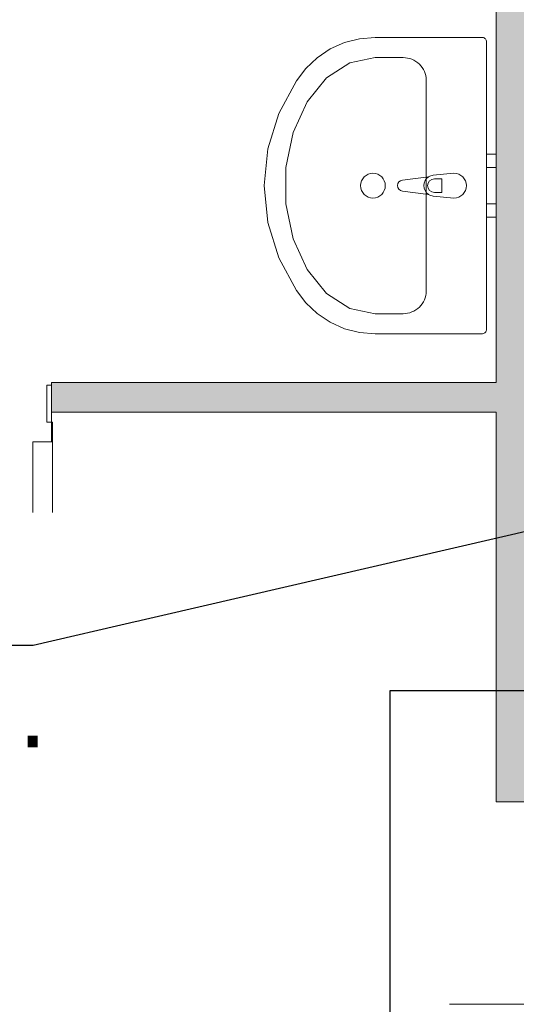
# Model space of a CAD drawing. Header units: millimetres. Extents: x 922208 to 1069538, y -182208 to -99877.
# Tile 33 of 256: x 969902 to 970907, y -171863 to -169871. Entities that reach past the tile are written whole.
import ezdxf
from ezdxf import colors
from ezdxf.entities.mleader import LeaderData, LeaderLine
from ezdxf.math import Vec2, Vec3

# ---------------------------------------------------------------- set-up
doc = ezdxf.new("R2010")
doc.units = ezdxf.units.MM
doc.header["$MEASUREMENT"] = 0
doc.linetypes.add('HIDDEN', pattern=[20, 10, -10])
for name, color, linetype, lineweight in [('IS_KLIM Opis_Średnice', 7, 'Continuous', 9), ('IS_KLIM_FREON', 6, 'GAS_LINE', 35), ('IS_POWRÓT', 5, 'HIDDEN', 30), ('Nowe_0_Nr_pióra__75', 6, 'Continuous', 15), ('Nowe_220-A Ściany_Nr_pióra__19', 255, 'Continuous', 0), ('Nowe_220-A Ściany_Nr_pióra__23', 7, 'Continuous', 15), ('Nowe_220-A Ściany_Nr_pióra__27', 7, 'Continuous', 25), ('Nowe_220-A Ściany_Nr_pióra__3', 7, 'Continuous', 13)]:
    doc.layers.add(name, color=color, linetype=linetype, lineweight=lineweight)
doc.layers.add('Nowe_220-A Ściany_Nr_pióra__45', color=7, linetype='Continuous', lineweight=15, true_color=0x40a5ff)
doc.linetypes.add('GAS_LINE', pattern='A,12.7,-5.08,["GAS",Standard,S=2.54,R=0,X=-2.54,Y=-1.27],-6.35', length=24.13)

# ---------------------------------------------------------------- blocks, each defined once
blk = doc.blocks.new('parter01')
at = {"layer": 'Nowe_220-A Ściany_Nr_pióra__19', "linetype": 'Continuous', "lineweight": 0}
for points in [[(971106.55074, -110150.02068), (970866.55073, -110150.02068), (970866.55073, -111767.85763), (971106.55074, -111767.85763)], [(969966.55072, -110920.02067), (969966.55072, -110980.02068), (970866.55073, -110980.02068), (970866.55073, -110920.02067)]]:
    blk.add_hatch(color=255, dxfattribs=at).paths.add_polyline_path(points)
at = {"layer": 'Nowe_0_Nr_pióra__75', "color": 6, "linetype": 'Continuous', "lineweight": 0}
for p, q in [((970621.55073, -110262.39944), (970570.0465, -110272.89444)), ((970677.80073, -110262.39944), (970621.55073, -110262.39944)), ((970570.0465, -110272.89444), (970522.71483, -110303.52921)), ((970522.71483, -110303.52921), (970483.39026, -110351.82189)), ((970724.67573, -110307.85399), (970724.67573, -110735.12671)), ((970483.39026, -110351.82189), (970455.25863, -110413.8601)), ((970455.25863, -110413.8601), (970440.599, -110484.61787)), ((970440.599, -110484.61787), (970440.599, -110558.36283)), ((970741.14472, -110507.89035), (970756.01532, -110507.89035)), ((970756.01532, -110507.89035), (970756.01532, -110535.09035)), ((970756.01532, -110535.09035), (970741.14472, -110535.09035)), ((970440.599, -110558.36283), (970455.25863, -110629.1206)), ((970455.25863, -110629.1206), (970483.39026, -110691.15881)), ((970483.39026, -110691.15881), (970522.71483, -110739.45149)), ((970522.71483, -110739.45149), (970570.0465, -110770.08626)), ((970570.0465, -110770.08626), (970621.55073, -110780.58126)), ((970621.55073, -110780.58126), (970677.80073, -110780.58126))]:
    blk.add_line(p, q, dxfattribs=at)
for points in [[(970621.55073, -110821.49035), (970837.17573, -110821.49035), (970838.80368, -110821.35224), (970840.38217, -110820.9421), (970841.86323, -110820.2724), (970843.20186, -110819.36348), (970844.3574, -110818.24297), (970845.29472, -110816.9449), (970845.98535, -110815.50872), (970846.4083, -110813.97806), (970846.55073, -110812.39944), (970846.55073, -110521.49035), (970846.55073, -110230.58126), (970846.4083, -110229.00264), (970845.98535, -110227.47199), (970845.29472, -110226.0358), (970844.3574, -110224.73774), (970843.20186, -110223.61722), (970841.86323, -110222.7083), (970840.38217, -110222.0386), (970838.80368, -110221.62846), (970837.17573, -110221.49035), (970621.55073, -110221.49035), (970589.78621, -110224.15479), (970558.96535, -110232.06894), (970530.00379, -110244.99769), (970503.76193, -110262.55695), (970481.01935, -110284.22506), (970462.4517, -110309.35832), (970426.31008, -110375.43451), (970404.06179, -110447.05067), (970396.55073, -110521.49035), (970404.06179, -110595.93004), (970426.31008, -110667.54619), (970462.4517, -110733.62238), (970481.01935, -110758.75564), (970503.76193, -110780.42375), (970530.00379, -110797.98302), (970558.96535, -110810.91177), (970589.78621, -110818.82592)], [(970846.55073, -110457.99035), (970846.55073, -110484.99035), (970866.55073, -110484.99035), (970866.55073, -110457.99035)], [(970846.55073, -110557.99035), (970846.55073, -110584.99035), (970866.55073, -110584.99035), (970866.55073, -110557.99035)]]:
    blk.add_lwpolyline(points, close=True, dxfattribs=at)
blk.add_lwpolyline([(970780.92573, -110496.49035), (970738.97292, -110500.49035, 0.1210195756), (970729.45947, -110503.76058), (970676.52573, -110510.39035, 0.8825662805), (970676.52573, -110532.59035), (970729.45947, -110539.22012, 0.1210195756), (970738.97292, -110542.49035), (970780.92573, -110546.49035, 1)], format="xyb", close=True, dxfattribs=at)
blk.add_circle((970616.87073, -110521.49035), 25, dxfattribs=at)
for centre, radius, start, end in [((970740.87284, -110521.49035), 21.08577, 122.77102538, 237.22897462), ((970741.14472, -110521.49035), 13.6, 90, 270)]:
    blk.add_arc(centre, radius, start, end, dxfattribs=at)
for centre, start_param, end_param in [((970677.80073, -110307.85399), 0, 1.5707963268), ((970677.80073, -110735.12671), 4.7123889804, 6.2831853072)]:
    blk.add_ellipse(centre, major_axis=(46.875, 0), ratio=0.9696969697, start_param=start_param, end_param=end_param, dxfattribs=at)
at = {"layer": 'Nowe_220-A Ściany_Nr_pióra__23', "color": 7, "linetype": 'Continuous', "lineweight": 0}
for p, q in [((969956.55073, -111000.02068), (969956.55073, -110925.02068)), ((969956.55073, -110925.02068), (969966.55073, -110925.02068)), ((969966.55073, -110925.02068), (969966.55073, -111040.02068)), ((969968.55073, -111000.02068), (969956.55073, -111000.02068)), ((969968.55073, -111040.02068), (969968.55073, -111000.02068)), ((969966.55073, -111040.02068), (969968.55073, -111040.02068))]:
    blk.add_line(p, q, dxfattribs=at)
at = {"layer": 'Nowe_220-A Ściany_Nr_pióra__27', "color": 7, "linetype": 'Continuous', "lineweight": 0}
for p, q in [((969966.55073, -110925.02068), (969966.55073, -110920.02068)), ((969966.55073, -110925.02068), (969966.55073, -110920.02068)), ((969966.55073, -110980.02068), (969966.55073, -110925.02068)), ((969966.55073, -110980.02068), (969966.55073, -110925.02068)), ((969966.55073, -110980.02068), (969966.55073, -110925.02068)), ((970991.55073, -111767.85762), (970866.55073, -111767.85762)), ((970991.55073, -111767.85762), (970866.55073, -111767.85762))]:
    blk.add_line(p, q, dxfattribs=at)
for points in [[(970866.55073, -110150.02068), (970866.55073, -110920.02068)], [(970866.55073, -110920.02068), (969966.55072, -110920.02068)], [(969966.55072, -110980.02068), (970866.55073, -110980.02068)], [(970866.55073, -110980.02068), (970866.55073, -111767.85763)]]:
    blk.add_lwpolyline(points, dxfattribs=at)
blk.add_point((969966.55073, -110980.02068), dxfattribs=at)
blk.add_point((969966.55073, -110980.02068), dxfattribs=at)
at = {"layer": 'Nowe_220-A Ściany_Nr_pióra__3', "color": 7, "linetype": 'Continuous', "lineweight": 0}
for p, q in [((969968.55073, -111040.02068), (969928.55073, -111040.02068)), ((969928.55073, -111040.02068), (969928.55073, -111864.02068)), ((969968.55073, -111864.02068), (969968.55073, -111040.02068)), ((969928.55073, -111864.02068), (969968.55073, -111864.02068))]:
    blk.add_line(p, q, dxfattribs=at)
blk.add_arc((969968.55073, -111040.02068), 824, 180, 270, dxfattribs=at)
at = {"layer": 'Nowe_220-A Ściany_Nr_pióra__45', "color": 161, "linetype": 'Continuous', "lineweight": 0, "true_color": 0x40a5ff}
blk.add_line((971258.33645, -112177.85762), (970771.95016, -112177.85762), dxfattribs=at)

msp = doc.modelspace()

# ---------------------------------------------------------------- block references
at = {"layer": 'IS_POWRÓT', "color": 27, "linetype": 'ByBlock', "lineweight": 30}
msp.add_blockref('parter01', (0, -59685.2), dxfattribs=at)

# ---------------------------------------------------------------- next in the draw order: linework, layer by layer
at = {"layer": 'IS_KLIM_FREON', "lineweight": 25, "ltscale": 0.3}
msp.add_lwpolyline([(970651.8, -173112.8), (970651.8, -171228.2), (971106.6, -171228.2)], dxfattribs=at)

# ---------------------------------------------------------------- next in the draw order: leaders
at = {"layer": 'IS_KLIM Opis_Średnice', "ltscale": 30}
ml = msp.add_multileader_mtext('Standard', dxfattribs=at)
ml.set_content('{\\fArial|b0|i0|c238|p0;\\C7;Odprowadzenie skroplin (przewód tłoczny) od klimatyzatora zastosować pompkę skroplin. W związku z brakiiem w pobliżu istenijącego pionu kanalizacyji sanitarnej skropliny z klimatyzacji zaleca się odprowadzić na zewnątrz budynku. W tym celu należy zamontować rurę odpływową, która skieruje wodę do rynny lub specjalnego zbiornika. Należy pamiętać o regularnym opróżnianiu zbiornika, aby zapobiec jego przepełnieniu. Ustalić bezpośrednio z Inwestrem podczas  robót budowlanych.  }', color=256)
ml.set_leader_properties()
ml.build(insert=Vec2(0, 0))
ml.multileader.update_dxf_attribs({"text_left_attachment_type": 6, "text_right_attachment_type": 6, "dogleg_length": 0.36})
ctx = ml.context
ctx.base_point, ctx.char_height, ctx.plane_origin, ctx.plane_y_axis = Vec3(958961.2, -171137.2), 150, Vec3(987995.3, -160857.9), Vec3(0, -1)
ctx.left_attachment, ctx.right_attachment = 6, 6
notes = []
notes.append((ctx, [(0, (1, 1, 0), (969928.9, -171137.2), (-1, 0), 0.36, [(0, [(971108.7, -170864.4)], 256, [])])]))
ctx.mtext.insert, ctx.mtext.width, ctx.mtext.flow_direction = Vec3(958963.2, -170943.1), 11099.971, 5
ctx.mtext.has_bg_fill, ctx.mtext.bg_color, ctx.mtext.bg_scale_factor, ctx.mtext.bg_transparency, ctx.mtext.use_window_bg_color = 1, -939524096, 1.5, 0, 1
for ctx, leaders in notes:
    for number, flags, end, landing, length, lines in leaders:
        leader = LeaderData()
        leader.index, (leader.has_last_leader_line, leader.has_dogleg_vector, leader.attachment_direction) = number, flags
        leader.last_leader_point, leader.dogleg_vector, leader.dogleg_length = Vec3(end), Vec3(landing), length
        for number, points, colour, breaks in lines:
            line = LeaderLine()
            line.index, line.vertices, line.color, line.breaks = number, Vec3.list(points), colors.encode_raw_color(colour), breaks
            leader.lines.append(line)
        ctx.leaders.append(leader)

doc.saveas('drawing.dxf')
